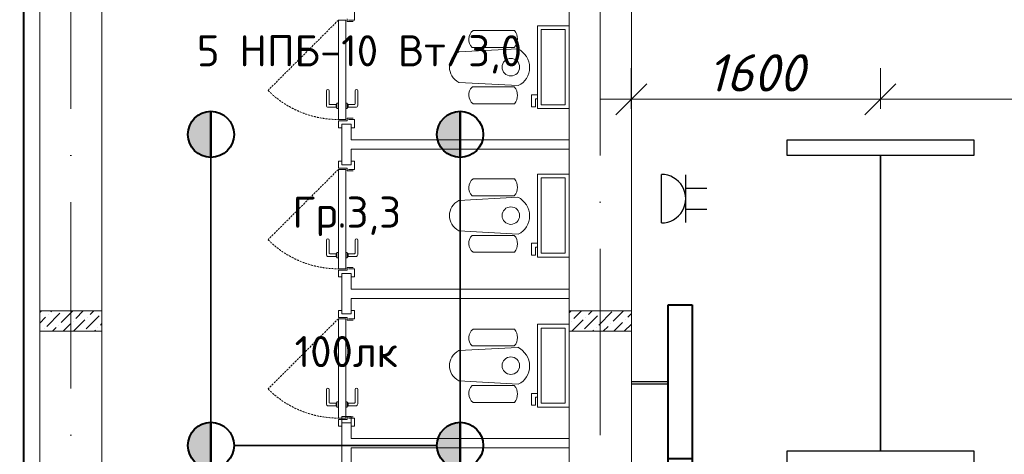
# Model space of a CAD drawing. Header units: millimetres. Extents: x 1114507 to 93926427, y 174473 to 817039.
# Tile 216 of 256: x 1607482 to 1613806, y 779303 to 782098. Entities that reach past the tile are written whole.
import ezdxf

# ---------------------------------------------------------------- set-up
doc = ezdxf.new("R2010")
doc.units = ezdxf.units.MM
for name, pattern in [('ACAD_ISO05W100', [33, 24, -3, 0, -3, 0, -3]), ('ACAD_ISO10W100', [18, 12, -3, 0, -3]), ('Beruniy Xref$0$DASHED', [19.05, 12.7, -6.35])]:
    doc.linetypes.add(name, pattern=pattern)
doc.layers.add('АСО-стены кирпич 380 мм', color=7, linetype='Continuous', lineweight=35, true_color=0x745739)
for name, color, linetype, lineweight in [('ось', 252, 'ACAD_ISO05W100', 25), ('размеры', 12, 'Continuous', 15), ('Сантехника', 150, 'Continuous', 13)]:
    doc.layers.add(name, color=color, linetype=linetype, lineweight=lineweight)
doc.layers.add('ЭО', color=20, linetype='Continuous')
doc.styles.add('ISOCPEUR 1', font='isocpeur.TTF')
doc.styles.get("Standard").update_dxf_attribs({"font": 'isocpeui.ttf'})
doc.styles.add('Суннат', font='ariali.ttf', dxfattribs={"height": 250})
doc.dimstyles.new('Санжар', dxfattribs={"dimtxt": 240, "dimasz": 200, "dimexe": 200, "dimexo": 200, "dimgap": 50, "dimtad": 1, "dimdec": 0, "dimtxsty": 'Standard', "dimblk": 'OBLIQUE', "dimcen": 2.5, "dimdle": 200, "dimclrd": 152, "dimclre": 152, "dimclrt": 152, "dimadec": 0, "dimazin": 0, "dimtfac": 1, "dimtdec": 0, "dimtmove": 0, "dimatfit": 3, "dimldrblk": 'OBLIQUE', "dimfxl": 0, "dimlwd": 0, "dimlwe": 0, "dimarcsym": 0})

# ---------------------------------------------------------------- blocks, each defined once
blk = doc.blocks.new('blokqav3mak')
at = {"color": 252, "lineweight": 0, "ltscale": 100}
blk.add_line((1599459.4, 782732.1), (1599459.4, 775375.1), dxfattribs=at)
at = {"color": 32, "lineweight": 0, "ltscale": 100}
blk.add_line((1599466.4, 782725.1), (1599466.4, 775375.1), dxfattribs=at)
at = {"color": 1, "linetype": 'ACAD_ISO10W100', "lineweight": 0, "ltscale": 100}
for p, q in [((1599766.4, 782725.1), (1599766.4, 766825.1)), ((1603166.4, 782425.1), (1603166.4, 766825.1))]:
    blk.add_line(p, q, dxfattribs=at)
at = {"lineweight": 0, "ltscale": 100}
for p, q in [((1599566.4, 782625.1), (1599566.4, 775455.1)), ((1599966.4, 782225.1), (1599966.4, 775455.1)), ((1602966.4, 776325.1), (1602966.4, 782225.1)), ((1603366.4, 776325.1), (1603366.4, 782225.1))]:
    blk.add_line(p, q, dxfattribs=at)
at = {"color": 0, "lineweight": 0}
for p, q in [((1601588.2, 782094.5), (1601588.2, 782147)), ((1601532.6, 782094.5), (1601484.5, 782094.5)), ((1601484.5, 782094.5), (1601484.5, 781455.7)), ((1601532.6, 781455.7), (1601532.6, 782094.5)), ((1601541.4, 782103.2), (1601541.4, 782085.7)), ((1601541.4, 782085.7), (1601580.7, 782085.7)), ((1601550.1, 782094.5), (1601588.2, 782094.5)), ((1601407.5, 781547.6), (1601407.5, 781639.5)), ((1601425, 781639.5), (1601425, 781556.4)), ((1601592.1, 781639.5), (1601592.1, 781556.4)), ((1601609.6, 781547.6), (1601609.6, 781639.5)), ((1601429.4, 781552), (1601470.5, 781552)), ((1601470.5, 781534.5), (1601470.5, 781552)), ((1601474.9, 781556.4), (1601475.7, 781556.4)), ((1601484.5, 781560.7), (1601475.7, 781560.7)), ((1601475.7, 781560.7), (1601475.7, 781525.7)), ((1601484.5, 781525.7), (1601484.5, 781560.7)), ((1601532.6, 781560.7), (1601541.4, 781560.7)), ((1601541.4, 781560.7), (1601541.4, 781525.7)), ((1601542.2, 781556.4), (1601541.4, 781556.4)), ((1601587.7, 781552), (1601546.6, 781552)), ((1601546.6, 781534.5), (1601546.6, 781552)), ((1601470.5, 781534.5), (1601420.6, 781534.5)), ((1601475.7, 781530.1), (1601474.9, 781530.1)), ((1601475.7, 781525.7), (1601484.5, 781525.7)), ((1601541.4, 781525.7), (1601532.6, 781525.7)), ((1601541.4, 781530.1), (1601542.2, 781530.1)), ((1601546.6, 781534.5), (1601596.4, 781534.5)), ((1601484.5, 781455.7), (1601532.6, 781455.7)), ((1601484.5, 781403.2), (1601484.5, 781447)), ((1601484.5, 781447), (1601541.4, 781447)), ((1601506.4, 781425.1), (1601566.4, 781425.1)), ((1601541.4, 781447), (1601541.4, 781464.5)), ((1601541.4, 781464.5), (1601580.7, 781464.5)), ((1601550.1, 781455.7), (1601588.2, 781455.7)), ((1601588.2, 781455.7), (1601588.2, 781403.2)), ((1601506.4, 781403.2), (1601484.5, 781403.2)), ((1601588.2, 781403.2), (1601566.4, 781403.2)), ((1601506.4, 781187), (1601484.5, 781187)), ((1601484.5, 781187), (1601484.5, 781143.2)), ((1601506.4, 781165.1), (1601566.4, 781165.1)), ((1601588.2, 781187), (1601566.4, 781187)), ((1601588.2, 781134.5), (1601588.2, 781187)), ((1601484.5, 781143.2), (1601541.4, 781143.2)), ((1601532.6, 781134.5), (1601484.5, 781134.5)), ((1601484.5, 781134.5), (1601484.5, 780495.7)), ((1601532.6, 780495.7), (1601532.6, 781134.5)), ((1601541.4, 781143.2), (1601541.4, 781125.7)), ((1601541.4, 781125.7), (1601580.7, 781125.7)), ((1601550.1, 781134.5), (1601588.2, 781134.5)), ((1601407.5, 780587.6), (1601407.5, 780679.5)), ((1601425, 780679.5), (1601425, 780596.4)), ((1601592.1, 780679.5), (1601592.1, 780596.4)), ((1601609.6, 780587.6), (1601609.6, 780679.5)), ((1601429.4, 780592), (1601470.5, 780592)), ((1601470.5, 780574.5), (1601470.5, 780592)), ((1601474.9, 780596.4), (1601475.7, 780596.4)), ((1601484.5, 780600.7), (1601475.7, 780600.7)), ((1601475.7, 780600.7), (1601475.7, 780565.7)), ((1601484.5, 780565.7), (1601484.5, 780600.7)), ((1601532.6, 780600.7), (1601541.4, 780600.7)), ((1601541.4, 780600.7), (1601541.4, 780565.7)), ((1601542.2, 780596.4), (1601541.4, 780596.4)), ((1601587.7, 780592), (1601546.6, 780592)), ((1601546.6, 780574.5), (1601546.6, 780592)), ((1601470.5, 780574.5), (1601420.6, 780574.5)), ((1601475.7, 780570.1), (1601474.9, 780570.1)), ((1601475.7, 780565.7), (1601484.5, 780565.7)), ((1601541.4, 780565.7), (1601532.6, 780565.7)), ((1601541.4, 780570.1), (1601542.2, 780570.1)), ((1601546.6, 780574.5), (1601596.4, 780574.5)), ((1601484.5, 780495.7), (1601532.6, 780495.7)), ((1601484.5, 780443.2), (1601484.5, 780487)), ((1601484.5, 780487), (1601541.4, 780487)), ((1601506.4, 780465.1), (1601566.4, 780465.1)), ((1601541.4, 780487), (1601541.4, 780504.5)), ((1601541.4, 780504.5), (1601580.7, 780504.5)), ((1601550.1, 780495.7), (1601588.2, 780495.7)), ((1601588.2, 780495.7), (1601588.2, 780443.2)), ((1601506.4, 780443.2), (1601484.5, 780443.2)), ((1601588.2, 780443.2), (1601566.4, 780443.2)), ((1601506.4, 780227), (1601484.5, 780227)), ((1601484.5, 780227), (1601484.5, 780183.2)), ((1601588.2, 780227), (1601566.4, 780227)), ((1601588.2, 780174.5), (1601588.2, 780227)), ((1601484.5, 780183.2), (1601541.4, 780183.2)), ((1601532.6, 780174.5), (1601484.5, 780174.5)), ((1601484.5, 780174.5), (1601484.5, 779535.7)), ((1601506.4, 780205.1), (1601566.4, 780205.1)), ((1601532.6, 779535.7), (1601532.6, 780174.5)), ((1601541.4, 780183.2), (1601541.4, 780165.7)), ((1601541.4, 780165.7), (1601580.7, 780165.7)), ((1601550.1, 780174.5), (1601588.2, 780174.5)), ((1601407.5, 779627.6), (1601407.5, 779719.5)), ((1601425, 779719.5), (1601425, 779636.4)), ((1601592.1, 779719.5), (1601592.1, 779636.4)), ((1601609.6, 779627.6), (1601609.6, 779719.5)), ((1601484.5, 779640.7), (1601475.7, 779640.7)), ((1601475.7, 779640.7), (1601475.7, 779605.7)), ((1601484.5, 779605.7), (1601484.5, 779640.7)), ((1601532.6, 779640.7), (1601541.4, 779640.7)), ((1601541.4, 779640.7), (1601541.4, 779605.7)), ((1601470.5, 779614.5), (1601420.6, 779614.5)), ((1601429.4, 779632), (1601470.5, 779632)), ((1601470.5, 779614.5), (1601470.5, 779632)), ((1601474.9, 779636.4), (1601475.7, 779636.4)), ((1601475.7, 779610.1), (1601474.9, 779610.1)), ((1601475.7, 779605.7), (1601484.5, 779605.7)), ((1601541.4, 779605.7), (1601532.6, 779605.7)), ((1601542.2, 779636.4), (1601541.4, 779636.4)), ((1601541.4, 779610.1), (1601542.2, 779610.1)), ((1601587.7, 779632), (1601546.6, 779632)), ((1601546.6, 779614.5), (1601546.6, 779632)), ((1601546.6, 779614.5), (1601596.4, 779614.5)), ((1601484.5, 779535.7), (1601532.6, 779535.7)), ((1601484.5, 779483.2), (1601484.5, 779527)), ((1601484.5, 779527), (1601541.4, 779527)), ((1601541.4, 779527), (1601541.4, 779544.5)), ((1601541.4, 779544.5), (1601580.7, 779544.5)), ((1601550.1, 779535.7), (1601588.2, 779535.7)), ((1601588.2, 779535.7), (1601588.2, 779483.2)), ((1601506.4, 779483.2), (1601484.5, 779483.2)), ((1601506.4, 779505.1), (1601566.4, 779505.1)), ((1601588.2, 779483.2), (1601566.4, 779483.2))]:
    blk.add_line(p, q, dxfattribs=at)
at = {"color": 0, "linetype": 'Beruniy Xref$0$DASHED', "lineweight": 0}
for p, q in [((1601484.5, 782094.5), (1601032.8, 781642.8)), ((1601484.5, 781134.5), (1601032.8, 780682.8)), ((1601484.5, 780174.5), (1601032.8, 779722.8))]:
    blk.add_line(p, q, dxfattribs=at)
at = {"linetype": 'Continuous', "lineweight": 0, "ltscale": 100}
for p, q in [((1599566.4, 780214.5, 0), (1599577, 780225.1, 0)), ((1599612.2, 780125.6, 0), (1599696.4, 780209.8, 0)), ((1599637.4, 780218.2, 0), (1599644.3, 780225.1, 0)), ((1599704.8, 780150.9, 0), (1599779, 780225.1, 0)), ((1599797.4, 780176.1, 0), (1599846.4, 780225.1, 0)), ((1599890, 780201.4, 0), (1599913.7, 780225.1, 0)), ((1599965.8, 780209.8, 0), (1599965.8, 780209.8, 0)), ((1602966.4, 780211.9, 0), (1602979.5, 780225.1, 0)), ((1602997.9, 780176.1, 0), (1603046.9, 780225.1, 0)), ((1603090.5, 780201.4, 0), (1603114.2, 780225.1, 0)), ((1603157.8, 780134, 0), (1603242, 780218.2, 0)), ((1603166.3, 780209.8, 0), (1603166.3, 780209.8, 0)), ((1603250.5, 780159.3, 0), (1603316.3, 780225.1, 0)), ((1599566.4, 780147.1, 0), (1599603.8, 780184.5, 0)), ((1599620.6, 780201.4, 0), (1599620.6, 780201.4, 0)), ((1599780.6, 780159.3, 0), (1599780.6, 780159.3, 0)), ((1599783.7, 780095.1, 0), (1599856.3, 780167.7, 0)), ((1599864.7, 780108.8, 0), (1599948.9, 780193, 0)), ((1599873.2, 780184.5, 0), (1599873.2, 780184.5, 0)), ((1602981, 780159.3, 0), (1602981, 780159.3, 0)), ((1602984.2, 780095.1, 0), (1603056.8, 780167.7, 0)), ((1603065.2, 780108.8, 0), (1603149.4, 780193, 0)), ((1603073.7, 780184.5, 0), (1603073.7, 780184.5, 0)), ((1603253.6, 780095.1, 0), (1603309.4, 780150.9, 0)), ((1603326.2, 780167.7, 0), (1603326.2, 780167.7, 0)), ((1603343.1, 780184.5, 0), (1603366.4, 780207.8, 0)), ((1599595.3, 780108.8, 0), (1599595.3, 780108.8, 0)), ((1599649, 780095.1, 0), (1599671.1, 780117.2, 0)), ((1599687.9, 780134, 0), (1599687.9, 780134, 0)), ((1599716.4, 780095.1, 0), (1599763.7, 780142.4, 0)), ((1599918.4, 780095.1, 0), (1599923.7, 780100.4, 0)), ((1599940.5, 780117.2, 0), (1599940.5, 780117.2, 0)), ((1599957.4, 780134, 0), (1599966.4, 780143, 0)), ((1603118.9, 780095.1, 0), (1603124.2, 780100.4, 0)), ((1603141, 780117.2, 0), (1603141, 780117.2, 0)), ((1603186.3, 780095.1, 0), (1603216.8, 780125.6, 0)), ((1603233.6, 780142.4, 0), (1603233.6, 780142.4, 0)), ((1603321, 780095.1, 0), (1603366.4, 780140.5, 0))]:
    blk.add_line(p, q, dxfattribs=at)
at = {"color": 0, "linetype": 'Beruniy Xref$0$DASHED', "lineweight": 0}
for centre in [(1601484.5, 782094.5), (1601484.5, 781134.5), (1601484.5, 780174.5)]:
    blk.add_arc(centre, 638.7, 225, 270, dxfattribs=at)
at = {"color": 0, "lineweight": 0}
for centre, radius, start, end in [((1601416.3, 781639.5), 8.75, 360, 180), ((1601600.8, 781639.5), 8.75, 360, 180), ((1601420.6, 781547.6), 13.1, 180, 270), ((1601429.4, 781556.4), 4.37, 180, 270), ((1601474.9, 781552), 4.37, 90, 180), ((1601542.2, 781552), 4.37, 360, 90), ((1601587.7, 781556.4), 4.37, 270, 360), ((1601596.4, 781547.6), 13.1, 270, 360), ((1601474.9, 781534.5), 4.37, 180, 270), ((1601542.2, 781534.5), 4.37, 270, 360), ((1601416.3, 780679.5), 8.75, 360, 180), ((1601600.8, 780679.5), 8.75, 360, 180), ((1601429.4, 780596.4), 4.37, 180, 270), ((1601474.9, 780592), 4.37, 90, 180), ((1601542.2, 780592), 4.37, 360, 90), ((1601587.7, 780596.4), 4.37, 270, 360), ((1601420.6, 780587.6), 13.1, 180, 270), ((1601474.9, 780574.5), 4.37, 180, 270), ((1601542.2, 780574.5), 4.37, 270, 360), ((1601596.4, 780587.6), 13.1, 270, 360), ((1601416.3, 779719.5), 8.75, 360, 180), ((1601600.8, 779719.5), 8.75, 360, 180), ((1601420.6, 779627.6), 13.1, 180, 270), ((1601429.4, 779636.4), 4.37, 180, 270), ((1601474.9, 779632), 4.37, 90, 180), ((1601474.9, 779614.5), 4.37, 180, 270), ((1601542.2, 779632), 4.37, 360, 90), ((1601542.2, 779614.5), 4.37, 270, 360), ((1601587.7, 779636.4), 4.37, 270, 360), ((1601596.4, 779627.6), 13.1, 270, 360)]:
    blk.add_arc(centre, radius, start, end, dxfattribs=at)
at = {"layer": 'АСО-стены кирпич 380 мм', "color": 5, "lineweight": 0}
for p, q in [((1601506.4, 781165.1), (1601506.4, 781425.1)), ((1601506.4, 781425.1), (1601566.4, 781425.1)), ((1601566.4, 781425.1), (1601566.4, 781325.1)), ((1601566.4, 781325.1), (1602966.4, 781325.1)), ((1602966.4, 781325.1), (1602966.4, 781265.1)), ((1601566.4, 781265.1), (1601566.4, 781165.1)), ((1602966.4, 781265.1), (1601566.4, 781265.1)), ((1601566.4, 781165.1), (1601506.4, 781165.1)), ((1601506.4, 780205.1), (1601506.4, 780465.1)), ((1601506.4, 780465.1), (1601566.4, 780465.1)), ((1601566.4, 780465.1), (1601566.4, 780365.1)), ((1601566.4, 780365.1), (1602966.4, 780365.1)), ((1602966.4, 780365.1), (1602966.4, 780305.1)), ((1601566.4, 780305.1), (1601566.4, 780205.1)), ((1602966.4, 780305.1), (1601566.4, 780305.1)), ((1601566.4, 780205.1), (1601506.4, 780205.1)), ((1601506.4, 779245.1), (1601506.4, 779545.1)), ((1601506.4, 779545.1), (1601566.4, 779545.1)), ((1601566.4, 779545.1), (1601566.4, 779405.1)), ((1601566.4, 779405.1), (1602966.4, 779405.1)), ((1602966.4, 779405.1), (1602966.4, 779345.1)), ((1601566.4, 779345.1), (1601566.4, 779245.1)), ((1602966.4, 779345.1), (1601566.4, 779345.1))]:
    blk.add_line(p, q, dxfattribs=at)
at = {"layer": 'размеры', "lineweight": 0, "ltscale": 5}
for p, q in [((1599566.4, 780095.1), (1599566.4, 780225.1)), ((1599566.4, 780225.1), (1599966.4, 780225.1)), ((1599966.4, 780225.1), (1599566.4, 780225.1)), ((1599566.4, 780225.1), (1599566.4, 780095.1)), ((1599966.4, 780225.1), (1599966.4, 780095.1)), ((1599966.4, 780095.1), (1599966.4, 780225.1)), ((1602966.4, 780095.1), (1602966.4, 780225.1)), ((1602966.4, 780225.1), (1603366.4, 780225.1)), ((1603366.4, 780225.1), (1602966.4, 780225.1)), ((1602966.4, 780225.1), (1602966.4, 780095.1)), ((1603366.4, 780225.1), (1603366.4, 780095.1)), ((1603366.4, 780095.1), (1603366.4, 780225.1)), ((1599966.4, 780095.1), (1599566.4, 780095.1)), ((1599566.4, 780095.1), (1599966.4, 780095.1)), ((1603366.4, 780095.1), (1602966.4, 780095.1)), ((1602966.4, 780095.1), (1603366.4, 780095.1))]:
    blk.add_line(p, q, dxfattribs=at)
at = {"layer": 'Сантехника', "lineweight": 0}
for p, q in [((1602966.4, 782059.1), (1602763.2, 782059.1)), ((1602763.2, 782059.1), (1602763.2, 781525.7)), ((1602966.4, 781525.7), (1602966.4, 782059.1)), ((1602349.6, 782027.9), (1602614.9, 782027.9)), ((1602941.4, 782034.1), (1602788.2, 782034.1)), ((1602788.2, 782034.1), (1602788.2, 781550.7)), ((1602941.4, 781550.7), (1602941.4, 782034.1)), ((1602344.2, 781919.8), (1602614.9, 781919.8)), ((1602637, 781910.7), (1602258.2, 781890.4)), ((1602258.2, 781694.4), (1602639.9, 781673.9)), ((1602344.2, 781664.9), (1602614.9, 781664.9)), ((1602763.2, 781614.6), (1602725.1, 781614.6)), ((1602725.1, 781614.6), (1602725.1, 781538.4)), ((1602349.6, 781556.8), (1602614.9, 781556.8)), ((1602725.1, 781538.4), (1602750.5, 781538.4)), ((1602750.5, 781538.4), (1602750.5, 781589.2)), ((1602750.5, 781589.2), (1602763.2, 781589.2)), ((1602788.2, 781550.7), (1602941.4, 781550.7)), ((1602763.2, 781525.7), (1602966.4, 781525.7)), ((1602966.4, 781104.7), (1602763.2, 781104.7)), ((1602763.2, 781104.7), (1602763.2, 780571.3)), ((1602966.4, 780571.3), (1602966.4, 781104.7)), ((1602349.6, 781073.5), (1602614.9, 781073.5)), ((1602941.4, 781079.7), (1602788.2, 781079.7)), ((1602788.2, 781079.7), (1602788.2, 780596.3)), ((1602941.4, 780596.3), (1602941.4, 781079.7)), ((1602637, 780956.3), (1602258.2, 780936)), ((1602344.2, 780965.4), (1602614.9, 780965.4)), ((1602258.2, 780740), (1602639.9, 780719.5)), ((1602344.2, 780710.5), (1602614.9, 780710.5)), ((1602763.2, 780660.2), (1602725.1, 780660.2)), ((1602725.1, 780660.2), (1602725.1, 780584)), ((1602349.6, 780602.4), (1602614.9, 780602.4)), ((1602750.5, 780584), (1602750.5, 780634.8)), ((1602750.5, 780634.8), (1602763.2, 780634.8)), ((1602788.2, 780596.3), (1602941.4, 780596.3)), ((1602725.1, 780584), (1602750.5, 780584)), ((1602763.2, 780571.3), (1602966.4, 780571.3)), ((1602349.6, 780107.9), (1602614.9, 780107.9)), ((1602966.4, 780139.1), (1602763.2, 780139.1)), ((1602763.2, 780139.1), (1602763.2, 779605.7)), ((1602941.4, 780114.1), (1602788.2, 780114.1)), ((1602788.2, 780114.1), (1602788.2, 779630.7)), ((1602941.4, 779630.7), (1602941.4, 780114.1)), ((1602966.4, 779605.7), (1602966.4, 780139.1)), ((1602637, 779990.7), (1602258.2, 779970.4)), ((1602344.2, 779999.8), (1602614.9, 779999.8)), ((1602258.2, 779774.4), (1602639.9, 779753.9)), ((1602344.2, 779744.9), (1602614.9, 779744.9)), ((1602763.2, 779694.6), (1602725.1, 779694.6)), ((1602725.1, 779694.6), (1602725.1, 779618.4)), ((1602750.5, 779618.4), (1602750.5, 779669.2)), ((1602750.5, 779669.2), (1602763.2, 779669.2)), ((1602349.6, 779636.8), (1602614.9, 779636.8)), ((1602725.1, 779618.4), (1602750.5, 779618.4)), ((1602763.2, 779605.7), (1602966.4, 779605.7)), ((1602788.2, 779630.7), (1602941.4, 779630.7))]:
    blk.add_line(p, q, dxfattribs=at)
for centre in [(1602592.7, 781792.4), (1602592.7, 780838), (1602592.7, 779872.4)]:
    blk.add_circle(centre, 56.3, dxfattribs=at)
for centre, radius, start, end in [((1602393.8, 781971.5), 71.6, 128.08271, 226.17272), ((1602553.1, 781973.9), 82.1, 318.78504, 41.14502), ((1602393.8, 781613.2), 71.6, 133.82728, 231.91729), ((1602553.1, 781610.8), 82.1, 318.85498, 41.21496), ((1602393.8, 781017.1), 71.6, 128.08271, 226.17272), ((1602553.1, 781019.5), 82.1, 318.78504, 41.14502), ((1602393.8, 780658.8), 71.6, 133.82728, 231.91729), ((1602553.1, 780656.4), 82.1, 318.85498, 41.21496), ((1602393.8, 780051.5), 71.6, 128.08271, 226.17272), ((1602553.1, 780053.9), 82.1, 318.78504, 41.14502), ((1602393.8, 779693.2), 71.6, 133.82728, 231.91729), ((1602553.1, 779690.8), 82.1, 318.85498, 41.21496)]:
    blk.add_arc(centre, radius, start, end, dxfattribs=at)
at = {"layer": 'Сантехника', "lineweight": 0, "extrusion": (0, 0, -1)}
for centre, major_axis, ratio, start_param, end_param in [((1602336, 781792.4), (138, 0), 0.859529, 2.169462, 4.113723), ((1602585.4, 781793.7), (70.6, -111.3), 0.957892, 4.142259, 6.427427), ((1602336, 780838), (138, 0), 0.859529, 2.169462, 4.113723), ((1602585.4, 780839.3), (70.6, -111.3), 0.957892, 4.142259, 6.427427), ((1602336, 779872.4), (138, 0), 0.859529, 2.169462, 4.113723), ((1602585.4, 779873.7), (70.6, -111.3), 0.957892, 4.142259, 6.427427)]:
    blk.add_ellipse(centre, major_axis=major_axis, ratio=ratio, start_param=start_param, end_param=end_param, dxfattribs=at)
blk = doc.blocks.new('ДПО46 LUX LED')
at = {"lineweight": 40, "ltscale": 2}
for p, q in [((4273483, 481249.6), (4273483, 480014.6)), ((4273483, 481249.6), (4273674, 481249.6)), ((4273674, 480014.6), (4273674, 481249.6)), ((4273483, 480014.6), (4273674, 480014.6))]:
    blk.add_line(p, q, dxfattribs=at)
blk = doc.blocks.new('blokdoskaaaa')
at = {"lineweight": 30, "ltscale": 2}
for p, q in [((1495798, 779769.1), (1495560.8, 779769.1)), ((1495798, 779753.1), (1495560.8, 779753.1)), ((1495798, 778789.1), (1495560.8, 778789.1)), ((1495798, 778773.1), (1495560.8, 778773.1))]:
    blk.add_line(p, q, dxfattribs=at)
at = {"lineweight": 53, "ltscale": 2}
blk.add_line((1495798, 778512.7), (1495710.8, 778512.7), dxfattribs=at)
at = {"xscale": -0.8000000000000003, "yscale": 0.8000000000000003, "zscale": 0.8000000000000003, "rotation": 180}
for p in [(-1922988.5, 1164274.8), (-1922988.5, 1163286.8)]:
    blk.add_blockref('ДПО46 LUX LED', p, dxfattribs=at)
blk = doc.blocks.new('_Oblique')
at = {"color": 0, "linetype": 'ByBlock', "lineweight": -2}
blk.add_line((-0.5, -0.5), (0.5, 0.5), dxfattribs=at)
blk = doc.blocks.new('*D1813')
at = {"color": 152, "linetype": 'Continuous', "lineweight": 0, "ltscale": 100, "transparency": 16777216}
for p, q in [((1613010.6, 781525.1), (1613010.6, 781785.8)), ((1616010.6, 781525.1), (1616010.6, 781785.8)), ((1612810.6, 781585.8), (1616210.6, 781585.8))]:
    blk.add_line(p, q, dxfattribs=at)
at = {"layer": 'Defpoints', "color": 0, "lineweight": 35, "ltscale": 100, "transparency": 16777216}
for p in [(1616010.6, 781585.8), (1613010.6, 781325.1), (1616010.6, 781325.1)]:
    blk.add_point(p, dxfattribs=at)
at = {"color": 152, "lineweight": 0, "ltscale": 100, "transparency": 16777216, "xscale": 200, "yscale": 200, "zscale": 200, "rotation": 180}
blk.add_blockref('_Oblique', (1613010.6, 781585.8), dxfattribs=at)
at = {"color": 152, "lineweight": 0, "ltscale": 100, "transparency": 16777216, "xscale": 200, "yscale": 200, "zscale": 200}
blk.add_blockref('_Oblique', (1616010.6, 781585.8), dxfattribs=at)
at = {"color": 152, "lineweight": 35, "ltscale": 100, "transparency": 16777216, "insert": (1614510.6, 781755.8), "char_height": 240, "attachment_point": 5, "bg_fill": 3, "box_fill_scale": 1.1, "bg_fill_color": 256, "bg_fill_true_color": 13158600, "bg_fill_transparency": 0}
blk.add_mtext('3000', dxfattribs=at)
blk = doc.blocks.new('*D1780')
at = {"color": 152, "linetype": 'Continuous', "lineweight": 0, "ltscale": 100, "transparency": 16777216}
for p, q in [((1611410.6, 781525.1), (1611410.6, 781785.8)), ((1613010.6, 781525.1), (1613010.6, 781785.8)), ((1611210.6, 781585.8), (1613210.6, 781585.8))]:
    blk.add_line(p, q, dxfattribs=at)
at = {"layer": 'Defpoints', "color": 0, "lineweight": 35, "ltscale": 100, "transparency": 16777216}
for p in [(1613010.6, 781585.8), (1611410.6, 781325.1), (1613010.6, 781325.1)]:
    blk.add_point(p, dxfattribs=at)
at = {"color": 152, "lineweight": 0, "ltscale": 100, "transparency": 16777216, "xscale": 200, "yscale": 200, "zscale": 200, "rotation": 180}
blk.add_blockref('_Oblique', (1611410.6, 781585.8), dxfattribs=at)
at = {"color": 152, "lineweight": 0, "ltscale": 100, "transparency": 16777216, "xscale": 200, "yscale": 200, "zscale": 200}
blk.add_blockref('_Oblique', (1613010.6, 781585.8), dxfattribs=at)
at = {"color": 152, "lineweight": 35, "ltscale": 100, "transparency": 16777216, "insert": (1612210.6, 781755.8), "char_height": 240, "attachment_point": 5, "bg_fill": 3, "box_fill_scale": 1.1, "bg_fill_color": 256, "bg_fill_true_color": 13158600, "bg_fill_transparency": 0}
blk.add_mtext('1600', dxfattribs=at)
blk = doc.blocks.new('имтмт')
at = {"layer": 'ось'}
h = blk.add_hatch(color=256, dxfattribs=at)
h.set_gradient(color2=(0, 0, 0), one_color=1)
h.paths.add_polyline_path([(342295.9, 169436.7, 0.414214), (342444.3, 169585.1, 0.414214), (342295.9, 169733.4)])
at = {"color": 1, "lineweight": 40}
for p, q in [((342295.9, 169733.4, 0), (342295.9, 169436.7, 0)), ((342295.9, 169733.4, 0), (342295.9, 169436.7, 0)), ((342295.9, 169436.7, 0), (342295.9, 169733.4, 0))]:
    blk.add_line(p, q, dxfattribs=at)
blk.add_circle((342295.9, 169585.1, 0), 148.3, dxfattribs=at)
blk.add_circle((342295.9, 169585.1, 0), 148.3, dxfattribs=at)
blk.add_circle((342295.9, 169585.1, 0), 148.3, dxfattribs=at)
blk = doc.blocks.new('ауцп')
at = {"color": 152, "lineweight": 30, "ltscale": 60, "true_color": 0x006edd}
blk.add_line((3357036.7, 1654646.7), (3357036.7, 1654921), dxfattribs=at)
at = {"layer": 'ЭО', "color": 152, "lineweight": 30, "ltscale": 10, "true_color": 0x006edd}
for p, q in [((3356896.4, 1654643.7), (3356896.4, 1654923.7)), ((3357036.7, 1654844.3), (3357158.3, 1654844.3)), ((3357036.7, 1654722.9), (3357158.3, 1654722.9))]:
    blk.add_line(p, q, dxfattribs=at)
blk.add_arc((3356896.7, 1654783.7), 140, 269.8964, 90.1036, dxfattribs=at)

msp = doc.modelspace()

# ---------------------------------------------------------------- linework, layer by layer
at = {"color": 0, "lineweight": 35, "ltscale": 100}
for p, q in [((1613010.6, 781225.1), (1613010.6, 779325.1)), ((1608710.6, 781211.8), (1608710.6, 779508.4)), ((1610310.6, 781211.8), (1610310.6, 779508.4)), ((1608859, 779360.1), (1610162.3, 779360.1))]:
    msp.add_line(p, q, dxfattribs=at)
at = {"color": 5, "lineweight": 30}
for points in [[(1612410.6, 781325.1), (1613610.6, 781325.1), (1613610.6, 781225.1), (1612410.6, 781225.1), (1612410.6, 781325.1)], [(1612410.6, 779325.1), (1613610.6, 779325.1), (1613610.6, 779225.1), (1612410.6, 779225.1), (1612410.6, 779325.1)]]:
    msp.add_lwpolyline(points, dxfattribs=at)

# ---------------------------------------------------------------- block references
at = {"color": 0}
msp.add_blockref('blokqav3mak', (8044.3, 0), dxfattribs=at)
at = {"lineweight": 40, "transparency": 33554646, "rotation": 180}
for p in [(1951006.5, 950945.2, 0), (1952606.5, 950945.2, 0), (1951006.5, 948945.2, 0), (1952606.5, 948945.2, 0)]:
    msp.add_blockref('имтмт', p, dxfattribs=at)
at = {"lineweight": 30, "xscale": 1.114080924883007, "yscale": 1.114080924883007, "zscale": 1.114080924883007}
msp.add_blockref('ауцп', (-2128250.3, -1062616.4), dxfattribs=at)
at = {"color": 0, "lineweight": 35}
msp.add_blockref('blokdoskaaaa', (115849.8, 0), dxfattribs=at)

# ---------------------------------------------------------------- texts
at = {"color": 0, "char_height": 200, "attachment_point": 1, "style": 'Суннат'}
for s, insert, width in [('{\\fISOCPEUR|b0|i0|c0|p34;5\\fISOCPEUR|b0|i0|c204|p34; НПБ-10 Вт/3,0}', (1608620.1, 781997.8), 4126.459), ('{\\fISOCPEUR|b0|i0|c204|p34;Гр.\\fISOCPEUR|b0|i0|c0|p34;3,3}', (1609234.1, 780960.1), 2509.849)]:
    msp.add_mtext(s, dxfattribs=dict(at, insert=insert, width=width))
at = {"color": 1, "insert": (1609247.9, 780063.3), "char_height": 200, "width": 2509.849, "attachment_point": 1, "style": 'Суннат'}
msp.add_mtext('{\\fISOCPEUR|b0|i0|c0|p34;10\\fISOCPEUR|b0|i0|c204|p34;0лк}', dxfattribs=at)

# ---------------------------------------------------------------- next in the draw order: dimensions: what is measured, and where the dimension line sits
at = {"color": 0, "lineweight": 35, "ltscale": 100}
dim = msp.add_linear_dim(base=(1616010.6, 781585.8), p1=(1613010.6, 781325.1), p2=(1616010.6, 781325.1), dimstyle='Санжар', override={"dimfxl": 120, "dimfxlon": 1, "dimtfill": 1, "dimarcsym": 1}, dxfattribs=at)
dim.commit()
dim.dimension.update_dxf_attribs({"geometry": '*D1813', "text_midpoint": (1614510.6, 781755.8)})

# ---------------------------------------------------------------- next in the draw order: dimensions: what is measured, and where the dimension line sits
dim = msp.add_linear_dim(base=(1613010.6, 781585.8), p1=(1611410.6, 781325.1), p2=(1613010.6, 781325.1), dimstyle='Санжар', override={"dimfxl": 120, "dimfxlon": 1, "dimtfill": 1, "dimarcsym": 1}, dxfattribs=at)
dim.commit()
dim.dimension.update_dxf_attribs({"geometry": '*D1780', "text_midpoint": (1612210.6, 781755.8)})

# ---------------------------------------------------------------- next in the draw order: texts
at = {"linetype": 'ByBlock', "lineweight": 30, "ltscale": 10, "insert": (1197603, 784433.1, 0), "char_height": 250, "width": 18040, "attachment_point": 1, "style": 'ISOCPEUR 1'}
msp.add_mtext('     Рабочая документация по объекту: {\\C7;школы ^J}     Настоящий проект выполнен на основании чертежей марки АС, ВК и ОВ в соответствии с требованиями КМК и ПУЭ.\\P     Внешнее электроснабжение решается в отдельном проекте "Внутриплощадочных сетей"\\P     Проект энергоснабжения школы.\\P     Установленная мощность 33,6 кВт; Расчетная мощность 30,2 кВт  \\P     По надежности энергоснабжения школа относится к потребителям II категории.\\P\\pi1291.6675,t0,19518.5175;{\\LСиловое электрооборудование:\\P\\pi0,tz;}     В качестве вводно-распределительного и силового щита принят щит {\\C0;ПР11-3060-21УЗ (изготовить индв. по заказу) }. В качестве осветительного и силового щита принять щит ЩРВ-6 {\\C0;(изготовить индв. по заказу)} и щит комплектный ОЩВ.\\P\\pt0,19518.5175;     Электропотребителями здания  являются: освещение, штепсельные розетки, электропотребители технологического оборудования. Главный распределительный щит, силовые щиты и щиты освещения приняты сборными с модульными автоматическими выключателями с установкой на DIN-рейку по индивидуальному заказу. В распределительных щитах предусматривается устройство заземляющей шины. Фазораспределение злектронагрузок должно быть равномерным. Автоматические выключатели на розеточных группах имеют устройства  защитного отключения. \\P\\ptz;     Силовыми электроприемниками являются потребители сантехнического и технологического оборудования помещений. Магистральные и распределительные сети выполняются медным кабелем ВВГнг  в винипластовых  трубах в стенах срыто под штукатуркой. Ответвительные коробки установить скрыто на стене.\\P     1.  Розетки разместить на высоте 1800 мм от чистого пола в  помещениях   для  пребывания  детей  (А также см. уточнение по плану)  согласно пункта 12.34 КМК КМК КМК 2.04.17-19. ^J     2.  Выключатели во всех помещениях разместить на высоте 1800 мм.  Отступ от проёмов дверей - 200 мм, а также см. уточнение по плану.^J  Допускается установка выключателей под потолком с управлением при помощи шнура. ПУЭ п. 6.6.31.^J  Установка штепсельных розеток в ванных комнатах, душевых, мыльных помещениях бань, помещениях, содержащих нагреватели для саун (далее по тексту «саунах»), а также в стиральных помещениях прачечных не допускается ПУЭ п. 7.1.48.^JМинимальное расстояние от выключателей, штепсельных розеток и элементов электроустановок до газопроводов должно быть не менее 0,5 м ПУЭ п. 7.1.50.\\P{\\O      \\L\\oЭлектроосвещение}\\P     В соответствии КМК КМК 2.01.05-19. в проекте предусматривается общее рабочее, эвакуационное освещение на напряжение 220В.  Рабочее освещение предусматривается во всех помещениях комплекса, эвакуационное - в коридорах, в фойе, лестничных клетках, вестибюле. На выходах по пути эвакуации устанавливаются световые указатели "Выход" с аккумуляторными  батареями. Светильники аварийного освещения обозначаются значком "А" и выбираются из числа светильников рабочего освещения и питаются от щита ЩАО. Управление освещением выполняется включателями, устанавливаемыми по месту. Выбор светильников произведен в соответствии с назначением помещений, их конструктивными особенностями и характеристикой окружающей среды. В качестве источников света приняты светильники потолочные светодиодные LED панели и {\\C0;светодиодные линейные светильники} . Групповые сети освещения выполняются медным кабелем ВВГнг в винипластовой трубе.\\P\\pi1896.36,t0,28627.16;{\\LЗаземление}\\P\\pi0,tz;     Для защиты от поражения  электрическим током применяется система заземления TN-S  (используется 3я и 5я  жила  кабеля) и выполняется уравнивание потенциалов. Все металлические нетоковедущие части электрооборудования подлежат заземлению. В качестве заземляющих проводников используются нулевые провода сети и специальные заземляющие проводники, прокладываемые совместно с рабочими проводниками от электрощитов до электропотребителей. Сопротивление растеканию тока заземляющих устройств не должно превышать 4 Ом в любое время года. Внутренний контур заземления необходимо присоединить к наружному контуру заземления. Защита от заноса высокого потенциала и уравнивание потенциалов выполняется путем присоединения металлической арматуры фундаментов к горизонтальному  заземлителю. Все соединения выполнить сваркой.', dxfattribs=at)

doc.saveas('drawing.dxf')
